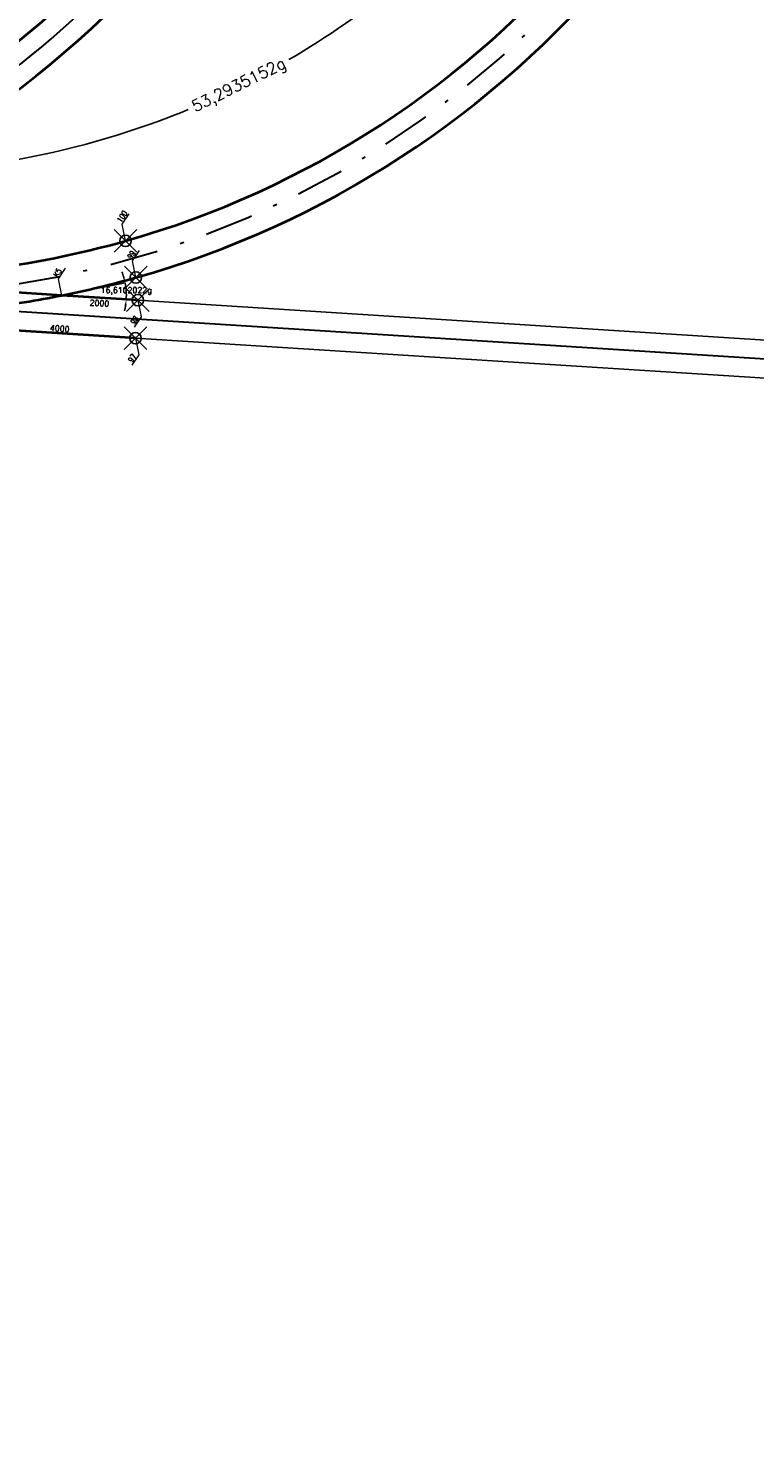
# Model space of a CAD drawing. Header units: metres. Extents: x 6603774 to 6604307, y 5739787 to 5740703.
# Tile 11 of 30: x 6604019 to 6604038, y 5739809 to 5739845. Entities that reach past the tile are written whole.
import ezdxf

# ---------------------------------------------------------------- set-up
doc = ezdxf.new("R2010")
doc.units = ezdxf.units.M
doc.header["$PDMODE"] = 35
doc.header["$PDSIZE"] = 0.3
doc.linetypes.add('DASHDOT', pattern=[25.4, 12.7, -6.35, 0, -6.35])
doc.layers.add('-punkty-specyf', color=7, linetype='Continuous')
for name, color, linetype, lineweight in [('-spec-dług-szyn', 7, 'Continuous', 20), ('-spec-wym-k-wewn', 6, 'Continuous', 13), ('-spec-wym-k-zewn', 30, 'Continuous', 13), ('-spec-wym-kąt-blok', 160, 'Continuous', 13), ('mat-szyna 76C1(VK Ri60)', 3, 'Continuous', 40), ('OSIE_TORU', 10, 'DASHDOT', 30), ('T_szyny 60R2 R290', 14, 'Continuous', 40), ('wsp-KrzyżownicRZ', 1, 'Continuous', 15), ('wsp-tocznej-szyn RZ', 114, 'Continuous', 15)]:
    doc.layers.add(name, color=color, linetype=linetype, lineweight=lineweight)
doc.styles.add('dług-szyn', font='txt.shx')
doc.styles.add('prom-specyf', font='txt.shx')
doc.styles.add('WSP', font='txt.shx', dxfattribs={"width": 0.8})
doc.dimstyles.new('Długości-szyn-spec', dxfattribs={"dimtxt": 0.15, "dimasz": 0.01, "dimexe": 1.25, "dimexo": 0, "dimgap": 0, "dimtad": 0, "dimdec": 0, "dimlfac": 1000, "dimtxsty": 'dług-szyn', "dimblk": 'NONE', "dimcen": 0, "dimse1": 1, "dimse2": 1, "dimsd1": 1, "dimsd2": 1, "dimaunit": 1, "dimadec": 3, "dimazin": 0, "dimtfac": 1, "dimtdec": 0, "dimtmove": 0, "dimatfit": 3, "dimldrblk": 'NONE', "dimfxl": 1, "dimtolj": 1, "dimarcsym": 0})
doc.dimstyles.new('krzyz-tory-w-100-kąty', dxfattribs={"dimtxt": 0.15, "dimasz": 0.15, "dimexe": 0, "dimexo": 0, "dimgap": 0.03, "dimtad": 0, "dimdec": 0, "dimtxsty": 'prom-specyf', "dimcen": 0, "dimaunit": 2, "dimadec": 7, "dimazin": 0, "dimtfac": 1, "dimtdec": 0, "dimtmove": 0, "dimatfit": 3, "dimfxl": 1, "dimarcsym": 0})
doc.dimstyles.new('tory-w-100-kąty', dxfattribs={"dimtxt": 0.15, "dimasz": 0.6, "dimexe": 0, "dimexo": 0, "dimgap": 0, "dimtad": 0, "dimdec": 0, "dimtxsty": 'prom-specyf', "dimcen": 0, "dimaunit": 2, "dimadec": 7, "dimazin": 0, "dimtfac": 1, "dimtdec": 0, "dimtmove": 0, "dimatfit": 3, "dimfxl": 1, "dimarcsym": 0})

# ---------------------------------------------------------------- blocks, each defined once
blk = doc.blocks.new('*D70')
at = {"layer": '-spec-wym-k-zewn', "color": 0, "lineweight": -2, "transparency": 16777216}
for p, q in [((6604022.74, 5739848.245), (6604020.41, 5739850.178)), ((6604004.528, 5739839.226), (6604004.403, 5739842.251))]:
    blk.add_line(p, q, dxfattribs=at)
for start, end in [(300.1947, 318.7631), (273.9281, 292.4966)]:
    blk.add_arc((6604003.497, 5739864.205), 21.973, start, end, dxfattribs=at)
at = {"layer": '-spec-wym-k-zewn', "color": 0, "transparency": 16777216}
for points in [[(6604019.944, 5739849.786), (6604020.096, 5739849.656), (6604020.41, 5739850.178)], [(6604005.008, 5739842.184), (6604004.997, 5739842.384), (6604004.403, 5739842.251)]]:
    blk.add_solid(points, dxfattribs=at)
at = {"layer": 'Defpoints', "color": 0, "transparency": 16777216}
for p in [(6604003.497, 5739864.205), (6604022.74, 5739848.245), (6604010.415, 5739843.35), (6604004.528, 5739839.226)]:
    blk.add_point(p, dxfattribs=at)
at = {"layer": '-spec-wym-k-zewn', "color": 0, "transparency": 16777216, "insert": (6604013.248, 5739844.514), "char_height": 0.3, "attachment_point": 5, "rotation": 26.3456, "style": 'prom-specyf'}
blk.add_mtext('53,2935152g', dxfattribs=at)
blk = doc.blocks.new('*D83')
at = {"layer": '-spec-wym-k-wewn', "color": 0, "lineweight": -2, "transparency": 16777216}
for p, q in [((6604034.267, 5739847.513), (6604031.785, 5739849.571)), ((6604016.056, 5739838.494), (6604015.923, 5739841.716))]:
    blk.add_line(p, q, dxfattribs=at)
for start, end in [(300.2297, 318.7489), (273.9423, 292.4615)]:
    blk.add_arc((6604015.025, 5739863.472), 21.775, start, end, dxfattribs=at)
at = {"layer": '-spec-wym-k-wewn', "color": 0, "transparency": 16777216}
for points in [[(6604031.32, 5739849.18), (6604031.472, 5739849.05), (6604031.785, 5739849.571)], [(6604016.527, 5739841.649), (6604016.516, 5739841.849), (6604015.923, 5739841.716)]]:
    blk.add_solid(points, dxfattribs=at)
at = {"layer": 'Defpoints', "color": 0, "transparency": 16777216}
for p in [(6604015.025, 5739863.472), (6604034.267, 5739847.513), (6604027.308, 5739845.493), (6604016.056, 5739838.494)]:
    blk.add_point(p, dxfattribs=at)
at = {"layer": '-spec-wym-k-wewn', "color": 0, "transparency": 16777216, "insert": (6604024.688, 5739843.959), "char_height": 0.3, "attachment_point": 5, "rotation": 26.3456, "style": 'prom-specyf'}
blk.add_mtext('53,2935152g', dxfattribs=at)
blk = doc.blocks.new('Wsp-pg50(s)')
for p, q in [((0, 0), (315, 315)), ((315, 315), (645, 315))]:
    blk.add_line(p, q)
at = {"style": 'WSP', "width": 0.8}
blk.add_attdef('WSP', (330, 352), '', height=150, dxfattribs=at)
blk = doc.blocks.new('*D304')
at = {"layer": 'Defpoints', "color": 0, "transparency": 16777216}
for p in [(6604020.027, 5739838.468), (6604022.014, 5739838.203), (6604022.023, 5739838.341)]:
    blk.add_point(p, dxfattribs=at)
at = {"layer": '-spec-dług-szyn', "color": 0, "transparency": 16777216, "insert": (6604021.016, 5739838.266), "char_height": 0.15, "attachment_point": 5, "rotation": 356.3635, "style": 'dług-szyn'}
blk.add_mtext('\\A1;2000', dxfattribs=at)
blk = doc.blocks.new('_None')
blk = doc.blocks.new('*D314')
at = {"layer": 'Defpoints', "color": 0, "transparency": 16777216}
for p in [(6604017.968, 5739837.597), (6604021.967, 5739837.469), (6604021.959, 5739837.343)]:
    blk.add_point(p, dxfattribs=at)
at = {"layer": '-spec-dług-szyn', "color": 0, "transparency": 16777216, "insert": (6604019.972, 5739837.596), "char_height": 0.15, "attachment_point": 5, "rotation": 356.3635, "style": 'dług-szyn'}
blk.add_mtext('\\A1;4000', dxfattribs=at)
blk = doc.blocks.new('*D335')
at = {"layer": '-spec-wym-kąt-blok', "color": 0, "lineweight": -2, "transparency": 16777216}
blk.add_line((6604020.174, 5739838.497), (6604021.688, 5739838.8), dxfattribs=at)
for start, end in [(16.3881, 21.4634), (356.3635, 11.3127), (346.2128, 351.2882)]:
    blk.add_arc((6604020.027, 5739838.468), 1.694, start, end, dxfattribs=at)
at = {"layer": '-spec-wym-kąt-blok', "color": 0, "transparency": 16777216}
for points in [[(6604021.676, 5739838.952), (6604021.628, 5739838.94), (6604021.688, 5739838.8)], [(6604021.676, 5739838.214), (6604021.726, 5739838.209), (6604021.717, 5739838.36)]]:
    blk.add_solid(points, dxfattribs=at)
at = {"layer": 'Defpoints', "color": 0, "transparency": 16777216}
for p in [(6604020.027, 5739838.468), (6604020.027, 5739838.468), (6604020.174, 5739838.497), (6604021.72, 5739838.508), (6604022.023, 5739838.341)]:
    blk.add_point(p, dxfattribs=at)
at = {"layer": '-spec-wym-kąt-blok', "color": 0, "transparency": 16777216, "insert": (6604021.717, 5739838.581), "char_height": 0.15, "attachment_point": 5, "style": 'prom-specyf'}
blk.add_mtext('16,6102022g', dxfattribs=at)

msp = doc.modelspace()

# ---------------------------------------------------------------- linework, layer by layer
at = {"layer": '-punkty-specyf'}
for p in [(6604021.6983, 5739839.8989), (6604021.9707, 5739838.9367), (6604022.0229, 5739838.341), (6604021.9595, 5739837.343)]:
    msp.add_point(p, dxfattribs=at)
at = {"layer": '-spec-wym-kąt-blok'}
msp.add_line((6604020.174, 5739838.4973), (6604020.0269, 5739838.4679), dxfattribs=at)
for p, q in [((6604100.8586, 5739833.3307), (6604022.0229, 5739838.341)), ((6604100.7952, 5739832.3327), (6604021.9595, 5739837.343))]:
    msp.add_line(p, q)
at = {"layer": 'mat-szyna 76C1(VK Ri60)', "ltscale": 3, "flags": 128}
for points in [[(6604017.9337, 5739839.1457, 0.0392358), (6604021.6983, 5739839.8989, 0.0392358)], [(6604020.0269, 5739838.4679, 0.0196104), (6604021.9707, 5739838.9367, 0.0196104)], [(6604018.0524, 5739838.1528, 0.0196104), (6604020.0269, 5739838.4679)]]:
    msp.add_lwpolyline(points, format="xyb", dxfattribs=at)
for points in [[(6604020.0269, 5739838.4679), (6604018.031, 5739838.5947)], [(6604022.0229, 5739838.341), (6604020.0269, 5739838.4679)], [(6604021.9595, 5739837.343), (6604017.9675, 5739837.5967)]]:
    msp.add_lwpolyline(points, dxfattribs=at)
at = {"layer": 'OSIE_TORU', "ltscale": 0.1, "flags": 128}
msp.add_lwpolyline([(6604010.8225, 5739838.5518, 0.0261859), (6604016.0558, 5739838.4937, 0.2123931), (6604034.2675, 5739847.5125, 0.0261859), (6604037.3932, 5739851.7102), (6604100.0764, 5739945.7982, 0.0795573), (6604106.652, 5739960.1774), (6604115.1984, 5739991.0416, -0.0795573), (6604121.774, 5740005.4208)], format="xyb", dxfattribs=at)
at = {"layer": 'OSIE_TORU', "linetype": 'ByBlock', "ltscale": 0.1, "flags": 128}
for points in [[(6603999.2946, 5739839.2845, 0.0261859), (6604004.5278, 5739839.2263, 0.2123931), (6604022.7395, 5739848.2452, 0.0261859), (6604025.8652, 5739852.4429), (6604108.6227, 5739976.6625, 0.0795573), (6604115.1984, 5739991.0416)], [(6604179.5671, 5739808.5206, 0.0252581), (6604179.6399, 5739813.5684, 0.3555722), (6604158.8411, 5739837.3137, 0.0261859), (6604153.6425, 5739837.9185), (6604141.4586, 5739838.6929, 0.1037351), (6604121.1427, 5739835.7623, -0.1037351), (6604100.8269, 5739832.8317), (6603984.2821, 5739840.2386)]]:
    msp.add_lwpolyline(points, format="xyb", dxfattribs=at)
at = {"layer": 'T_szyny 60R2 R290', "ltscale": 3, "flags": 128}
for points in [[(6604010.1704, 5739840.6315, 0.1517767), (6604022.3547, 5739848.5644, 0.0261859), (6604025.4491, 5739852.7201)], [(6604010.4428, 5739839.6693, 0.1517767), (6604023.1244, 5739847.926, 0.0261859), (6604026.2814, 5739852.1656)], [(6604021.6983, 5739839.8989, 0.1517767), (6604033.8826, 5739847.8317, 0.0261859), (6604036.9771, 5739851.9874)], [(6604021.9707, 5739838.9367, 0.1517767), (6604034.6523, 5739847.1933, 0.0261202), (6604037.8019, 5739851.422)]]:
    msp.add_lwpolyline(points, format="xyb", dxfattribs=at)

# ---------------------------------------------------------------- block references
at = {"layer": 'wsp-KrzyżownicRZ', "xscale": 0.0009999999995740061, "yscale": 0.0009999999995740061, "zscale": 0.0009999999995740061, "rotation": 56.32769503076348}
msp.add_blockref('Wsp-pg50(s)', (6604020.0269, 5739838.4679), dxfattribs=at).add_auto_attribs({'WSP': 'K5'})
at = {"layer": 'wsp-tocznej-szyn RZ', "xscale": 0.0009999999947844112, "yscale": 0.0009999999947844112, "zscale": 0.0009999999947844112, "rotation": 56.32769507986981}
for p, values in [((6604021.6983, 5739839.8989), {'WSP': '100'}), ((6604021.9707, 5739838.9367), {'WSP': '99'})]:
    msp.add_blockref('Wsp-pg50(s)', p, dxfattribs=at).add_auto_attribs(values)
at = {"layer": 'wsp-tocznej-szyn RZ'}
ref = msp.add_blockref('Wsp-pg50(s)', (6604022.0229, 5739838.341), dxfattribs=dict(at, xscale=0.0009999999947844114, yscale=0.0009999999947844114, zscale=0.0009999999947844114, rotation=236.3276950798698))
ref.add_attrib('WSP', '98', (6604021.945, 5739837.6894), dxfattribs={"layer": '0', "height": 0.15, "rotation": 56.3277, "style": 'WSP', "width": 0.8})
ref = msp.add_blockref('Wsp-pg50(s)', (6604021.9595, 5739837.343), dxfattribs=dict(at, xscale=0.0009999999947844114, yscale=0.0009999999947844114, zscale=0.0009999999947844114, rotation=236.3276950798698))
ref.add_attrib('WSP', '97', (6604021.8816, 5739836.6914), dxfattribs={"layer": '0', "height": 0.15, "rotation": 56.3277, "style": 'WSP', "width": 0.8})

# ---------------------------------------------------------------- dimensions: what is measured, and where the dimension line sits
at = {"layer": '-spec-dług-szyn'}
for base, p1, p2, picture, middle in [((6604022.0141, 5739838.2029), (6604020.0269, 5739838.4679), (6604022.0229, 5739838.341), '*D304', (6604021.0161, 5739838.2663)), ((6604021.9675, 5739837.469), (6604017.9675, 5739837.5967), (6604021.9595, 5739837.343), '*D314', (6604019.9715, 5739837.5959))]:
    dim = msp.add_linear_dim(base=base, p1=p1, p2=p2, angle=176.36353, dimstyle='Długości-szyn-spec', override={"dimtmove": 1}, dxfattribs=at)
    dim.commit()
    dim.dimension.update_dxf_attribs({"geometry": picture, "text_midpoint": middle})
at = {"layer": '-spec-wym-k-wewn'}
dim = msp.add_angular_dim_3p(base=(6604027.3080133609, 5739845.4925954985), center=(6604015.024761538, 5739863.4724354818), p1=(6604016.0557541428, 5739838.4937034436), p2=(6604034.2674671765, 5739847.5125395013), dimstyle='tory-w-100-kąty', override={"dimtxt": 0.3}, dxfattribs=at)
dim.commit()
dim.dimension.update_dxf_attribs({"geometry": '*D83', "text_midpoint": (6604024.688197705, 5739843.9590830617)})
at = {"layer": '-spec-wym-k-zewn'}
dim = msp.add_angular_dim_3p(base=(6604010.4149514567, 5739843.3496470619), center=(6604003.4968402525, 5739864.2050776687), p1=(6604004.5278328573, 5739839.2263456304), p2=(6604022.7395458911, 5739848.2451816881), dimstyle='tory-w-100-kąty', override={"dimtxt": 0.3}, dxfattribs=at)
dim.commit()
dim.dimension.update_dxf_attribs({"geometry": '*D70', "text_midpoint": (6604013.2480872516, 5739844.5144090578)})
at = {"layer": '-spec-wym-kąt-blok'}
dim = msp.add_angular_dim_2l(base=(6604021.720380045, 5739838.507678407), line1=((6604022.022909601, 5739838.341019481), (6604020.026936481, 5739838.467870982)), line2=((6604020.174022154, 5739838.49729554), (6604020.026936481, 5739838.467870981)), dimstyle='krzyz-tory-w-100-kąty', override={"dimtmove": 2}, dxfattribs=at)
dim.commit()
dim.dimension.update_dxf_attribs({"geometry": '*D335', "text_midpoint": (6604021.717048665, 5739838.581257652), "text_rotation": 180})

doc.saveas('drawing.dxf')
